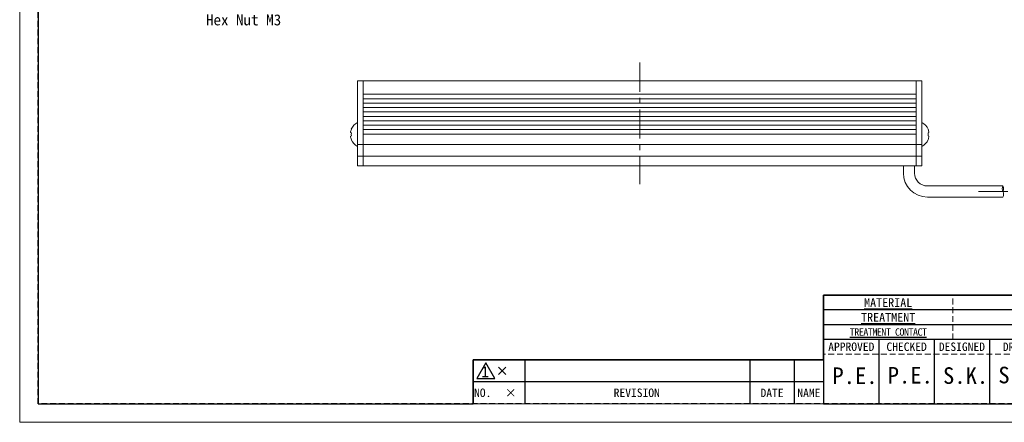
# Model space of a CAD drawing. Header units: millimetres. Extents: x -201 to 202, y 143 to 428.
# Tile 1 of 15: x -201 to 65, y 143 to 252. Entities that reach past the tile are written whole.
import ezdxf
from ezdxf import colors
from ezdxf.entities.mleader import LeaderData, LeaderLine
from ezdxf.enums import TextEntityAlignment as Align
from ezdxf.math import Vec2, Vec3

# ---------------------------------------------------------------- set-up
doc = ezdxf.new("R2010")
doc.units = ezdxf.units.MM
doc.header["$LTSCALE"] = 0.25
doc.linetypes.add('CENTER', pattern=[50.8, 31.75, -6.35, 6.35, -6.35])
doc.linetypes.add('HIDDEN', pattern=[9.525, 6.35, -3.175])
for name, color, linetype, lineweight in [('BASE', 7, 'Continuous', 20), ('CABLE', 7, 'Continuous', 20), ('CENTER', 1, 'CENTER', 9), ('DIMENSION', 6, 'Continuous', 9), ('MXB8146', 7, 'Continuous', 20), ('SIDE PLATE', 7, 'Continuous', 20)]:
    doc.layers.add(name, color=color, linetype=linetype, lineweight=lineweight)
doc.layers.add('EMPTY LINE', color=252, linetype='Continuous', lineweight=0, plot=False)
doc.layers.add('FORM', color=7, linetype='Continuous')
doc.styles.add('VS Standard', font='msgothic.ttc', dxfattribs={"height": 3})
doc.styles.add('VS Standard(小)', font='txt', dxfattribs={"height": 2.4})

# ---------------------------------------------------------------- blocks, each defined once
blk = doc.blocks.new('表題欄金物用_ver2.0.0')
at = {"layer": 'FORM', "color": 0}
for p, q in [((-11, 40.5), (-191, 40.5)), ((-191, 40.5), (-191, 28.5)), ((-39, 36.5), (-191, 36.5)), ((-39, 32.5), (-191, 32.5)), ((-11, 28.5), (-191, 28.5)), ((-191, 28.5), (-191, 11)), ((-176, 28.5), (-176, 11)), ((-161, 28.5), (-161, 11)), ((-146, 28.5), (-146, 11)), ((-272, 23), (-286, 23)), ((-286, 23), (-286, 17)), ((-211, 23), (-272, 23)), ((-272, 23), (-272, 17)), ((-211, 23), (-211, 17)), ((-199, 23), (-211, 23)), ((-199, 23), (-199, 17)), ((-191, 23), (-199, 23)), ((-279.19, 21), (-277.19, 19)), ((-279.19, 19), (-277.19, 21)), ((-286, 17), (-286, 11)), ((-272, 17), (-286, 17)), ((-272, 17), (-272, 11)), ((-211, 17), (-272, 17)), ((-211, 17), (-211, 11)), ((-199, 17), (-211, 17)), ((-199, 17), (-199, 11)), ((-191, 17), (-199, 17)), ((-191, 11), (-11, 11))]:
    blk.add_line(p, q, dxfattribs=at)
at = {"layer": 'FORM', "color": 0, "linetype": 'HIDDEN', "lineweight": 9}
for p, q in [((-156, 28.49), (-156, 40.49)), ((-131, 24.5), (-191, 24.5))]:
    blk.add_line(p, q, dxfattribs=at)
at = {"layer": 'FORM', "color": 0, "lineweight": 15}
blk.add_line((-191, 11), (-286, 11), dxfattribs=at)
at = {"layer": 'FORM', "color": 0}
blk.add_lwpolyline([(-282.58, 22.13), (-285.01, 17.93), (-280.16, 17.93)], close=True, dxfattribs=at)
at = {"layer": 'FORM', "color": 0, "attachment_point": 5}
for s, insert, char_height, width, style in [('{\\LMATERIAL}', (-173.5, 38.5), 2.4, 36.5, 'VS Standard(小)'), ('{\\LTREATMENT}', (-173.5, 34.5), 2.4, 36.5, 'VS Standard(小)'), ('{\\T0.9;\\LTREATMENT CONTACT}', (-173.5, 30.5), 2, 36.5, 'VS Standard(小)'), ('{\\fＭＳ ゴシック|b0|i0|c128|p49;APPROVED}', (-183.5, 26.5), 2.3, 15, 'VS Standard'), ('{\\fＭＳ ゴシック|b0|i0|c128|p49;CHECKED}', (-168.5, 26.5), 2.3, 15, 'VS Standard'), ('{\\fＭＳ ゴシック|b0|i0|c128|p49;DESIGNED}', (-153.5, 26.5), 2.3, 15, 'VS Standard'), ('{\\fＭＳ ゴシック|b0|i0|c128|p49;DRAWN}', (-138.5, 26.5), 2.3, 15, 'VS Standard'), ('NO.', (-283.44, 14), 2.3, 14, 'VS Standard'), ('\\pxi-3,l4,t4;×^I', (-276.99, 14), 2.3, 14, 'VS Standard'), ('REVISION', (-241.67, 14), 2.3, 46, 'VS Standard'), ('{\\fMS Gothic|b0|i0|c128|p49;DATE}', (-204.99, 14), 2.3, 12, 'VS Standard'), ('NAME', (-195, 14), 2.3, 8, 'VS Standard')]:
    blk.add_mtext(s, dxfattribs=dict(at, insert=insert, char_height=char_height, width=width, style=style))
at = {"layer": 'FORM', "color": 0, "insert": (-282.79, 19.73), "char_height": 3, "attachment_point": 5, "style": 'VS Standard'}
blk.add_mtext('1', dxfattribs=at)
at = {"layer": 'FORM', "color": 0}
for tag, height, style, p in [('材料', 2.8, 'VS Standard', (-133, 38.5)), ('一般面取', 2.8, 'VS Standard', (-57, 38.5)), ('処理', 2.8, 'VS Standard', (-133, 34.5)), ('仕上', 2.8, 'VS Standard', (-57, 34.5)), ('処理接点', 2.8, 'VS Standard', (-133, 30.5)), ('偏芯', 2.8, 'VS Standard', (-57, 30.5)), ('一般公差', 2.4, 'VS Standard(小)', (-106, 26.31)), ('適用（機種名）', 3.6, 'VS Standard', (-44.75, 24.75)), ('角度', 2.4, 'VS Standard(小)', (-106, 21.94)), ('SCALE', 2.4, 'VS Standard(小)', (-106, 17.56)), ('NAME', 3.5, 'VS Standard', (-44.75, 18.5)), ('DATE', 2.4, 'VS Standard(小)', (-106, 13.19)), ('DRAW_NO.', 3.5, 'VS Standard', (-44.75, 13.5))]:
    blk.add_attdef(tag, text='', height=height, dxfattribs=dict(at, style=style)).set_placement(p, align=Align.MIDDLE_CENTER)
at = {"layer": 'FORM', "color": 0, "style": 'VS Standard'}
for tag, p in [('APPROVED', (-182.5, 15.06)), ('CHECKED', (-167.5, 15.18)), ('DESIGNED', (-152.5, 15.09)), ('DRAWN', (-137.5, 15.23))]:
    blk.add_attdef(tag, text='', height=4.5, dxfattribs=at).set_placement(p, align=Align.BOTTOM_CENTER)

msp = doc.modelspace()

# ---------------------------------------------------------------- linework, layer by layer
at = {"layer": 'BASE'}
for p, q in [((-108.363, 235.405), (41.637, 235.405)), ((-108.363, 235.405), (-108.363, 212.405)), ((41.637, 235.405), (41.637, 212.405)), ((41.637, 231.805), (-108.363, 231.805)), ((-108.363, 230.605), (41.637, 230.605)), ((41.637, 229.405), (-108.363, 229.405)), ((-108.363, 228.205), (41.637, 228.205)), ((41.637, 227.005), (-108.363, 227.005)), ((-108.363, 225.805), (41.637, 225.805)), ((41.637, 224.605), (-108.363, 224.605)), ((-108.363, 223.405), (41.637, 223.405)), ((41.637, 222.205), (-108.363, 222.205)), ((-108.363, 221.005), (41.637, 221.005)), ((41.637, 218.205), (-108.363, 218.205)), ((-108.363, 215.005), (41.637, 215.005)), ((41.637, 212.405), (-108.363, 212.405))]:
    msp.add_line(p, q, dxfattribs=at)
at = {"layer": 'CABLE'}
for p, q in [((38.137, 212.405), (38.137, 210.405)), ((41.137, 210.405), (41.137, 212.405)), ((65.111, 206.905), (44.637, 206.905)), ((44.637, 203.905), (65.111, 203.905))]:
    msp.add_line(p, q, dxfattribs=at)
for centre, radius, start, end in [((44.637, 210.405), 6.5, 180, 270), ((44.637, 210.405), 3.5, 180, 270), ((66.377, 206.168), 1.465, 149.79641, 210.20359), ((63.845, 206.168), 1.465, 329.79641, 30.20359), ((63.749, 204.668), 1.562, 330.75211, 29.24789)]:
    msp.add_arc(centre, radius, start, end, dxfattribs=at)
at = {"layer": 'CENTER'}
for p, q in [((-33.363, 240.405), (-33.363, 207.405)), ((58.509, 205.431), (71.713, 205.431))]:
    msp.add_line(p, q, dxfattribs=at)
at = {"layer": 'EMPTY LINE'}
for p, q in [((-201.5, 427.75), (-201.5, 142.75)), ((-201.5, 142.75), (201.5, 142.75))]:
    msp.add_line(p, q, dxfattribs=at)
at = {"layer": 'FORM', "linetype": 'HIDDEN'}
msp.add_lwpolyline([(-196.5, 422.75), (196.5, 422.75), (196.5, 147.75), (-196.5, 147.75)], close=True, dxfattribs=at)
at = {"layer": 'FORM'}
msp.add_lwpolyline([(-196.5, 422.75), (-196.5, 147.75), (-78.5, 147.75), (-78.5, 159.75), (16.5, 159.75), (16.5, 177.25), (196.5, 177.25), (196.5, 422.75), (-196.5, 422.75)], close=True, dxfattribs=at)
at = {"layer": 'MXB8146'}
for p, q in [((-111.551, 222.321), (-111.574, 222.327)), ((-109.863, 224.155), (-109.863, 217.655)), ((43.137, 224.155), (43.137, 217.655)), ((-111.551, 221.321), (-111.799, 221.387)), ((-111.799, 220.422), (-111.551, 220.488)), ((-111.574, 219.482), (-111.551, 219.488)), ((44.824, 221.321), (45.072, 221.387)), ((45.072, 220.422), (44.824, 220.488))]:
    msp.add_line(p, q, dxfattribs=at)
for centre, radius, start, end in [((-108.118, 220.909), 3.711, 157.63925, 172.59348), ((-108.223, 220.905), 3.641, 116.785, 157.00082), ((41.496, 220.905), 3.641, 22.99918, 63.215), ((41.392, 220.909), 3.711, 7.40652, 22.36075), ((-108.118, 220.9), 3.711, 187.40652, 202.36075), ((-107.842, 220.905), 3.731, 173.59563, 186.40437), ((-108.223, 220.905), 3.641, 202.99918, 243.215), ((41.496, 220.905), 3.641, 296.785, 337.00082), ((41.116, 220.905), 3.731, 353.59563, 6.40437), ((41.392, 220.9), 3.711, 337.63925, 352.59348)]:
    msp.add_arc(centre, radius, start, end, dxfattribs=at)
at = {"layer": 'SIDE PLATE'}
for p, q in [((-109.863, 235.405), (-108.363, 235.405)), ((-109.863, 212.405), (-109.863, 235.405)), ((-108.363, 235.405), (-108.363, 212.405)), ((41.637, 235.405), (43.137, 235.405)), ((41.637, 212.405), (41.637, 235.405)), ((43.137, 235.405), (43.137, 212.405)), ((-108.363, 218.205), (-109.863, 218.205)), ((43.137, 218.205), (41.637, 218.205)), ((-109.863, 215.005), (-108.363, 215.005)), ((41.637, 215.005), (43.137, 215.005)), ((-108.363, 212.405), (-109.863, 212.405)), ((43.137, 212.405), (41.637, 212.405))]:
    msp.add_line(p, q, dxfattribs=at)

# ---------------------------------------------------------------- block references
at = {"layer": 'FORM'}
ref = msp.add_blockref('表題欄金物用_ver2.0.0', (207.5, 136.75), dxfattribs=at)
ref.add_attrib('DESIGNED', 'S.K.', dxfattribs={"color": 0, "height": 4.5, "style": 'VS Standard'}).set_placement((55, 151.841), align=Align.BOTTOM_CENTER)
ref.add_attrib('DRAWN', 'S.K.', dxfattribs={"color": 0, "height": 4.5, "style": 'VS Standard'}).set_placement((70, 151.985), align=Align.BOTTOM_CENTER)
ref.add_attrib('CHECKED', 'P.E.', dxfattribs={"color": 0, "height": 4.5, "style": 'VS Standard'}).set_placement((40, 151.927), align=Align.BOTTOM_CENTER)
ref.add_attrib('APPROVED', 'P.E.', dxfattribs={"color": 0, "height": 4.5, "style": 'VS Standard'}).set_placement((25, 151.812), align=Align.BOTTOM_CENTER)

# ---------------------------------------------------------------- leaders
at = {"layer": 'DIMENSION'}
ml = msp.add_multileader_mtext('Standard', dxfattribs=at)
ml.set_content('For fixing please insert\\PHex Nut M3', style='VS Standard')
ml.set_leader_properties()
ml.build(insert=Vec2(0, 0))
ml.multileader.update_dxf_attribs({"text_left_attachment_type": 6, "text_right_attachment_type": 6, "dogleg_length": 1, "arrow_head_size": 2})
ctx = ml.context
ctx.base_point, ctx.char_height, ctx.arrow_head_size, ctx.landing_gap_size, ctx.plane_origin = Vec3(-151.993, 254.902), 3, 2, 1, Vec3(-205.431, 106.583)
ctx.left_attachment, ctx.right_attachment = 6, 6
notes = []
notes.append((ctx, [(0, (1, 1, 0), (-159.993, 254.902), (1, 0), 8, [(0, [(-172.527, 276.548)], 0, [])])]))
ctx.mtext.insert = Vec3(-150.993, 258.502)
for ctx, leaders in notes:
    for number, flags, end, landing, length, lines in leaders:
        leader = LeaderData()
        leader.index, (leader.has_last_leader_line, leader.has_dogleg_vector, leader.attachment_direction) = number, flags
        leader.last_leader_point, leader.dogleg_vector, leader.dogleg_length = Vec3(end), Vec3(landing), length
        for number, points, colour, breaks in lines:
            line = LeaderLine()
            line.index, line.vertices, line.color, line.breaks = number, Vec3.list(points), colors.encode_raw_color(colour), breaks
            leader.lines.append(line)
        ctx.leaders.append(leader)

doc.saveas('drawing.dxf')
